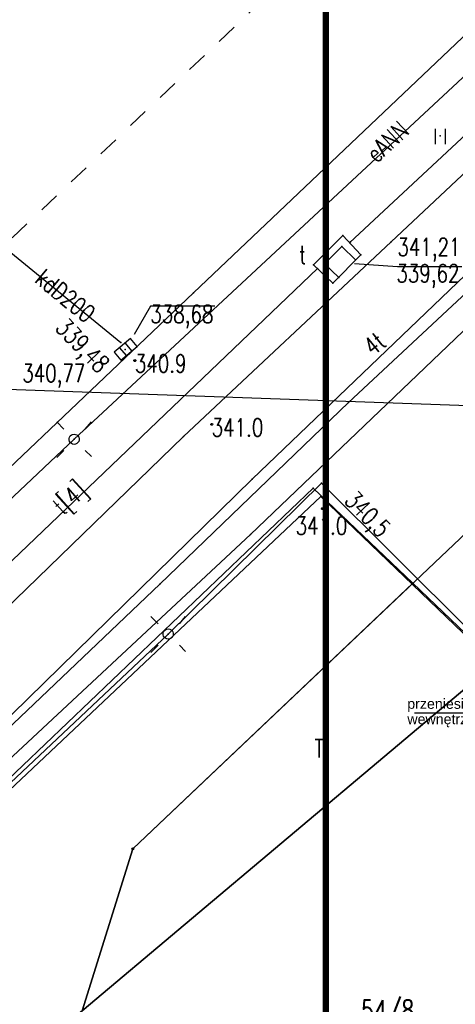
# Model space of a CAD drawing. Extents: x 5552506 to 5553307, y 5642054 to 5642708.
# Tile 15 of 72: x 5552767 to 5552789, y 5642442 to 5642490. Entities that reach past the tile are written whole.
import ezdxf
from ezdxf.enums import TextEntityAlignment as Align

# ---------------------------------------------------------------- set-up
doc = ezdxf.new("R2010")
doc.units = 0
doc.header["$MEASUREMENT"] = 0
doc.linetypes.add('1', pattern=[2, 1, -1])
doc.layers.add('A_TXT_TABELKI', color=145, linetype='Continuous', lineweight=5)
for name, color, linetype in [('EGB_DzialkaEwidencyjna', 7, 'Continuous'), ('EGB_KonturUzytkuGruntowego', 7, 'Continuous'), ('EGB_PunktGraniczny', 7, 'Continuous'), ('GES_PrzewodElektroenergetyczny', 7, 'Continuous'), ('GES_PrzewodKanalizacyjny', 7, 'Continuous'), ('GES_PrzewodTelekomunikacyjny', 7, 'Continuous'), ('GES_Rzedna', 7, 'Continuous'), ('OT_Ogrodzenia', 7, 'Continuous'), ('OT_Rzedna', 7, 'Continuous'), ('OT_Skarpa', 7, 'Continuous'), ('zakres', 7, 'Continuous')]:
    doc.layers.add(name, color=color, linetype=linetype)
doc.layers.add('pomoce IS', color=7, linetype='Continuous', plot=False)
doc.layers.add('wodociagi', color=7, linetype='Continuous', true_color=0x085c77)
doc.styles.get("Standard").update_dxf_attribs({"font": 'arial.ttf'})
doc.styles.add('STYL_ARIAL', font='simplex', dxfattribs={"width": 0.75, "oblique": 0.1})

# ---------------------------------------------------------------- blocks, each defined once
blk = doc.blocks.new('SUSM01')
at = {"color": 7}
for points in [[(-1, 1, 0), (-1.7, 1.7, 0)], [(1.1, 1, 0), (1.7, 1.7, 0)], [(-1, -1.1, 0), (-1.7, -1.8, 0)], [(1.1, -1.1, 0), (1.7, -1.7, 0)]]:
    blk.add_polyline3d(points, dxfattribs=at)
blk = doc.blocks.new('SLS')
at = {"color": 7}
blk.add_polyline3d([(0, 0.5, 0), (0.1409, 0.4797, 0), (0.2703, 0.4206, 0), (0.3779, 0.3274, 0), (0.4548, 0.2077, 0), (0.4949, 0.0712, 0), (0.4949, -0.0712, 0), (0.4548, -0.2077, 0), (0.3779, -0.3274, 0), (0.2703, -0.4206, 0), (0.1409, -0.4797, 0), (0, -0.5, 0), (-0.1409, -0.4797, 0), (-0.2703, -0.4206, 0), (-0.3779, -0.3274, 0), (-0.4548, -0.2077, 0), (-0.4949, -0.0712, 0), (-0.4949, 0.0712, 0), (-0.4548, 0.2077, 0), (-0.3779, 0.3274, 0), (-0.2703, 0.4206, 0), (-0.1409, 0.4797, 0), (0, 0.5, 0)], dxfattribs=at)
blk = doc.blocks.new('KRA')
at = {"color": 7}
for points in [[(-1, 0.5, 0), (-1, -0.5, 0), (1.1, -0.5, 0), (1.1, 0.5, 0), (-1, 0.5, 0)], [(-0.3, 0.5, 0), (-0.3, -0.5, 0)], [(0.4, 0.5, 0), (0.4, -0.5, 0)]]:
    blk.add_polyline3d(points, dxfattribs=at)
blk = doc.blocks.new('RTPW01')
at = {"color": 7}
blk.add_polyline3d([(0, 0.1, 0), (0.0643, 0.0766, 0), (0.0985, 0.0174, 0), (0.0866, -0.05, 0), (0.0342, -0.094, 0), (-0.0342, -0.094, 0), (-0.0866, -0.05, 0), (-0.0985, 0.0174, 0), (-0.0643, 0.0766, 0), (0, 0.1, 0)], dxfattribs=at)
blk = doc.blocks.new('TRA1')
at = {"color": 7}
for points in [[(-0.5, 0.7, 0), (-0.5, -0.8, 0)], [(0.5, 0.7, 0), (0.5, -0.8, 0)]]:
    blk.add_polyline3d(points, dxfattribs=at)

msp = doc.modelspace()

# ---------------------------------------------------------------- linework, layer by layer
at = {"color": 7}
for p in [(5552787.8, 5642484.5), (5552783.03, 5642479.63), (5552783.36, 5642479.28), (5552783.397, 5642479.32), (5552785.4, 5642479.32), (5552782.97, 5642479.08), (5552783.65, 5642478.43), (5552783.91, 5642478.68), (5552781.58, 5642478.19), (5552781.78, 5642478.01), (5552782.13, 5642478.23), (5552782.82, 5642477.56), (5552782.53, 5642477.28), (5552775.69, 5642476.82), (5552772.82, 5642473.5, 340.9), (5552783.3, 5642471.44), (5552776.59, 5642470.37, 341), (5552769.84, 5642469.64), (5552769.84, 5642469.64), (5552775.2, 5642469.78), (5552778.58, 5642467.69), (5552781.97, 5642467.49), (5552781.95, 5642466.84), (5552782.02, 5642466.24, 341), (5552778.49, 5642464.98), (5552774.04, 5642462.54), (5552774.46, 5642460.1), (5552774.46, 5642460.1)]:
    msp.add_point(p, dxfattribs=at)
at = {"color": 34}
msp.add_point((5552772.35, 5642474.03), dxfattribs=at)
at = {"layer": 'A_TXT_TABELKI', "color": 0, "const_width": 0.30708}
msp.add_lwpolyline([(5552782.18344, 5642405.58737), (5553018.27403, 5642405.58737), (5553018.23946, 5642548.75817), (5552782.18344, 5642548.75817)], close=True, dxfattribs=at)
at = {"layer": 'EGB_DzialkaEwidencyjna', "color": 7}
for points in [[(5552958.94, 5642708.5, 0), (5552949.75, 5642699.25, 0), (5552876.93, 5642630.7, 0), (5552839.9, 5642595.84, 0), (5552831.63, 5642587.94, 0), (5552834.69, 5642584.7, 0), (5552825.7, 5642576.22, 0), (5552772.01, 5642525.59, 0), (5552764.24, 5642518.12, 0), (5552759.51, 5642513.99, 0), (5552727.01, 5642483.26, 0), (5552694.29, 5642452.93, 0), (5552689.56, 5642449.15, 0), (5552664.64, 5642359.07, 0), (5552675.43, 5642367.51, 0), (5552770.24, 5642441.64, 0), (5552772.72, 5642449.58, 0), (5552922.27, 5642591.19, 0), (5552932.82, 5642601.16, 0), (5552935.76, 5642615.88, 0), (5552950.18, 5642667.8, 0), (5552957.64, 5642697.83, 0), (5552958.94, 5642708.5, 0)], [(5552922.27, 5642591.19, 0), (5552772.72, 5642449.58, 0), (5552770.24, 5642441.64, 0), (5552790.45, 5642458.63, 0), (5552811.5, 5642476.33, 0), (5552860.87, 5642522.11, 0), (5552863.43, 5642524.49, 0), (5552919.43, 5642578.87, 0), (5552922.27, 5642591.19, 0)], [(5552675.43, 5642367.51, 0), (5552713.01, 5642333.55, 0), (5552758.82, 5642386.13, 0), (5552790.75, 5642415.43, 0), (5552814.16, 5642435.96, 0), (5552811.55, 5642438.45, 0), (5552801.43, 5642448.13, 0), (5552790.45, 5642458.63, 0), (5552770.24, 5642441.64, 0), (5552675.43, 5642367.51, 0)]]:
    msp.add_polyline3d(points, dxfattribs=at)
msp.add_point((5552772.72, 5642449.58), dxfattribs=at)
msp.add_point((5552772.72, 5642449.58), dxfattribs=at)
at = {"layer": 'EGB_KonturUzytkuGruntowego', "color": 3}
for points in [[(5552753.06, 5642440.07, 0), (5552715.6794, 5642398.9802, 0), (5552770.24, 5642441.64, 0), (5552772.72, 5642449.58, 0), (5552786.4596, 5642462.5901, 0), (5552781.56, 5642467.25, 0), (5552753.06, 5642440.07, 0)], [(5552772.72, 5642449.58, 0), (5552770.24, 5642441.64, 0), (5552790.45, 5642458.63, 0), (5552790.5309, 5642458.698, 0), (5552786.4596, 5642462.5901, 0), (5552772.72, 5642449.58, 0)], [(5552790.75, 5642415.43, 0), (5552814.16, 5642435.96, 0), (5552811.55, 5642438.45, 0), (5552801.43, 5642448.13, 0), (5552790.45, 5642458.63, 0), (5552770.24, 5642441.64, 0), (5552715.6794, 5642398.9802, 0), (5552675.43, 5642367.51, 0), (5552713.01, 5642333.55, 0), (5552758.82, 5642386.13, 0), (5552790.75, 5642415.43, 0)]]:
    msp.add_polyline3d(points, dxfattribs=at)
at = {"layer": 'EGB_KonturUzytkuGruntowego', "color": 7}
for p in [(5552781.56, 5642467.25), (5552786.4596, 5642462.5901), (5552786.4596, 5642462.5901)]:
    msp.add_point(p, dxfattribs=at)
at = {"layer": 'EGB_PunktGraniczny', "color": 7}
for points in [[(5552772.6849, 5642449.5444, 0), (5552772.67, 5642449.5796, 0), (5552772.6844, 5642449.6151, 0), (5552772.7196, 5642449.63, 0), (5552772.7551, 5642449.6156, 0), (5552772.77, 5642449.5804, 0), (5552772.7556, 5642449.5449, 0), (5552772.7204, 5642449.53, 0), (5552772.6849, 5642449.5444, 0)], [(5552772.6884, 5642449.5479, 0), (5552772.675, 5642449.5796, 0), (5552772.6879, 5642449.6116, 0), (5552772.7196, 5642449.625, 0), (5552772.7516, 5642449.6121, 0), (5552772.765, 5642449.5804, 0), (5552772.7521, 5642449.5484, 0), (5552772.7204, 5642449.535, 0), (5552772.6884, 5642449.5479, 0)], [(5552772.6919, 5642449.5515, 0), (5552772.68, 5642449.5797, 0), (5552772.6915, 5642449.6081, 0), (5552772.7197, 5642449.62, 0), (5552772.7481, 5642449.6085, 0), (5552772.76, 5642449.5803, 0), (5552772.7485, 5642449.5519, 0), (5552772.7203, 5642449.54, 0), (5552772.6919, 5642449.5515, 0)], [(5552772.6955, 5642449.5551, 0), (5552772.685, 5642449.5797, 0), (5552772.6951, 5642449.6045, 0), (5552772.7197, 5642449.615, 0), (5552772.7445, 5642449.6049, 0), (5552772.755, 5642449.5803, 0), (5552772.7449, 5642449.5555, 0), (5552772.7203, 5642449.545, 0), (5552772.6955, 5642449.5551, 0)], [(5552772.699, 5642449.5586, 0), (5552772.69, 5642449.5798, 0), (5552772.6986, 5642449.601, 0), (5552772.7198, 5642449.61, 0), (5552772.741, 5642449.6014, 0), (5552772.75, 5642449.5802, 0), (5552772.7414, 5642449.559, 0), (5552772.7202, 5642449.55, 0), (5552772.699, 5642449.5586, 0)], [(5552772.7025, 5642449.5622, 0), (5552772.695, 5642449.5798, 0), (5552772.7022, 5642449.5975, 0), (5552772.7198, 5642449.605, 0), (5552772.7375, 5642449.5978, 0), (5552772.745, 5642449.5802, 0), (5552772.7378, 5642449.5625, 0), (5552772.7202, 5642449.555, 0), (5552772.7025, 5642449.5622, 0)], [(5552772.706, 5642449.5657, 0), (5552772.7, 5642449.5798, 0), (5552772.7057, 5642449.594, 0), (5552772.7198, 5642449.6, 0), (5552772.734, 5642449.5943, 0), (5552772.74, 5642449.5802, 0), (5552772.7343, 5642449.566, 0), (5552772.7202, 5642449.56, 0), (5552772.706, 5642449.5657, 0)], [(5552772.7095, 5642449.5693, 0), (5552772.705, 5642449.5799, 0), (5552772.7093, 5642449.5905, 0), (5552772.7199, 5642449.595, 0), (5552772.7305, 5642449.5907, 0), (5552772.735, 5642449.5801, 0), (5552772.7307, 5642449.5695, 0), (5552772.7201, 5642449.565, 0), (5552772.7095, 5642449.5693, 0)], [(5552772.713, 5642449.5729, 0), (5552772.71, 5642449.5799, 0), (5552772.7129, 5642449.587, 0), (5552772.7199, 5642449.59, 0), (5552772.727, 5642449.5871, 0), (5552772.73, 5642449.5801, 0), (5552772.7271, 5642449.573, 0), (5552772.7201, 5642449.57, 0), (5552772.713, 5642449.5729, 0)], [(5552772.7165, 5642449.5764, 0), (5552772.715, 5642449.58, 0), (5552772.7164, 5642449.5835, 0), (5552772.72, 5642449.585, 0), (5552772.7235, 5642449.5836, 0), (5552772.725, 5642449.58, 0), (5552772.7236, 5642449.5765, 0), (5552772.72, 5642449.575, 0), (5552772.7165, 5642449.5764, 0)]]:
    msp.add_polyline3d(points, dxfattribs=at)
msp.add_point((5552772.72, 5642449.58), dxfattribs=at)
at = {"layer": 'GES_PrzewodElektroenergetyczny', "color": 1}
for points in [[(5552760.36, 5642460.71, 0), (5552769.84, 5642469.64, 0), (5552793.36, 5642491.51, 0), (5552838.53, 5642534.7, 0), (5552852.13, 5642547.5, 0)], [(5552796.57, 5642452.97, 0), (5552781.97, 5642467.49, 0), (5552774.46, 5642460.1, 0), (5552757.25, 5642443.91, 0)]]:
    msp.add_polyline3d(points, dxfattribs=at)
at = {"layer": 'GES_PrzewodKanalizacyjny', "color": 34}
msp.add_polyline3d([(5552765.4602, 5642479.8186, 0), (5552772.1348, 5642474.3778, 0)], dxfattribs=at)
at = {"layer": 'GES_PrzewodKanalizacyjny', "color": 7}
msp.add_point((5552772.1348, 5642474.3778), dxfattribs=at)
at = {"layer": 'GES_PrzewodTelekomunikacyjny', "color": 30}
for points in [[(5552761, 5642448.69, 0), (5552778.49, 5642464.98, 0), (5552792.63, 5642478.48, 0), (5552796.62, 5642481.96, 0), (5552808.24, 5642492.98, 0), (5552819.9, 5642503.64, 0), (5552827.01, 5642510.11, 0), (5552831.16, 5642513.63, 0), (5552851.52, 5642532.32, 0), (5552863.9, 5642544.86, 0)], [(5552840.853, 5642533.674, 0), (5552813.37, 5642507.21, 0), (5552783.36, 5642479.28, 0)], [(5552792.906, 5642481.38, 0), (5552778.58, 5642467.69, 0), (5552757.37, 5642446.96, 0)], [(5552781.58, 5642478.19, 0), (5552783.03, 5642479.63, 0), (5552783.91, 5642478.68, 0), (5552782.53, 5642477.28, 0), (5552781.58, 5642478.19, 0)], [(5552782.82, 5642477.56, 0), (5552782.13, 5642478.23, 0), (5552782.97, 5642479.08, 0), (5552783.65, 5642478.43, 0)], [(5552781.78, 5642478.01, 0), (5552757.83, 5642455.15, 0)]]:
    msp.add_polyline3d(points, dxfattribs=at)
at = {"layer": 'GES_Rzedna', "color": 7}
for points in [[(5552788.8644, 5642478.085, 0), (5552785.7, 5642478.085, 0), (5552783.59, 5642478.23, 0)], [(5552776.7444, 5642476.155, 0), (5552773.58, 5642476.155, 0), (5552772.79, 5642474.78, 0)]]:
    msp.add_polyline3d(points, dxfattribs=at)
at = {"layer": 'OT_Ogrodzenia', "color": 7}
msp.add_polyline3d([(5552791.78, 5642457.4, 341.6), (5552781.95, 5642466.84, 0), (5552761.45, 5642447.55, 0)], dxfattribs=at)
at = {"layer": 'OT_Skarpa', "color": 7}
for points in [[(5552760.59, 5642462.48, 0), (5552775.69, 5642476.82, 0), (5552808.19, 5642507.63, 0), (5552816.83, 5642515.77, 0), (5552830.16, 5642528.31, 0), (5552839.25, 5642536.86, 0), (5552856.6, 5642553.64, 0)], [(5552855.51, 5642545.68, 0), (5552849.31, 5642539.56, 0), (5552828.06, 5642519.53, 0), (5552808.07, 5642500.59, 0), (5552785.4, 5642479.32, 0), (5552775.2, 5642469.78, 0), (5552757.05, 5642452.21, 0)], [(5552761.02, 5642450.16, 0), (5552774.04, 5642462.54, 0), (5552783.3, 5642471.44, 0), (5552792.01, 5642479.55, 0), (5552797.36, 5642484.46, 0), (5552809.98, 5642496.53, 0), (5552818.76, 5642504.75, 0), (5552827.51, 5642513.3, 0), (5552834.1, 5642519.53, 0), (5552840.64, 5642525.76, 0), (5552855.66, 5642539.85, 0), (5552860.81, 5642544.76, 0)]]:
    msp.add_polyline3d(points, dxfattribs=at)
at = {"layer": 'pomoce IS', "color": 6, "linetype": 'ByBlock'}
msp.add_line((5552818.13, 5642470.25), (5552734.18261, 5642473.22259), dxfattribs=at)
at = {"layer": 'wodociagi', "color": 211, "linetype": 'ByBlock'}
msp.add_lwpolyline([(5552786.54389, 5642456.23993), (5552797.97469, 5642456.23993), (5552824.49146, 5642460.9829)], dxfattribs=at)
at = {"layer": 'zakres', "color": 7, "linetype": '1'}
msp.add_polyline3d([(5552766.8, 5642479.5, 0), (5552834.91, 5642544.08, 0), (5552842.71, 5642544.66, 0), (5552879.39, 5642544.78, 0), (5552882.9, 5642544.66, 0), (5552913.2, 5642515.4, 0), (5552921, 5642505.3, 0), (5552918.24, 5642487.83, 0), (5552917.09, 5642481.79, 0), (5552913.98, 5642475.45, 0), (5552910.44, 5642467.95, 0), (5552907.41, 5642459.65, 0), (5552901.61, 5642449.68, 0), (5552897.24, 5642419.04, 0), (5552897.83, 5642419.33, 0), (5552864.7, 5642419.1, 0), (5552847.9, 5642414.2, 0), (5552834.1, 5642406.8, 0), (5552823, 5642402.9, 0), (5552805.78, 5642404.04, 0), (5552761.71, 5642444.76, 0), (5552760.8, 5642465.6, 0), (5552766.8, 5642479.5, 0)], dxfattribs=at)

# ---------------------------------------------------------------- block references
at = {"color": 7, "xscale": 0.5, "yscale": 0.5}
for name, p in [('TRA1', (5552787.8, 5642484.5)), ('RTPW01', (5552772.82, 5642473.5)), ('SUSM01', (5552769.84, 5642469.64)), ('RTPW01', (5552776.59, 5642470.37)), ('SLS', (5552769.84, 5642469.64)), ('RTPW01', (5552782.02, 5642466.24)), ('SUSM01', (5552774.46, 5642460.1)), ('SLS', (5552774.46, 5642460.1))]:
    msp.add_blockref(name, p, dxfattribs=at)
at = {"color": 34, "xscale": 0.5, "yscale": 0.5, "rotation": 40}
msp.add_blockref('KRA', (5552772.35, 5642474.03), dxfattribs=at)

# ---------------------------------------------------------------- texts
at = {"color": 211, "linetype": 'ByBlock'}
for s, p in [('przeniesieni studni', (5552786.18209, 5642456.43446)), ('wewnętrznej na zewnątrz budynku', (5552786.18667, 5642455.68294))]:
    msp.add_text(s, height=0.4982172, dxfattribs=at).set_placement(p)
at = {"layer": 'EGB_DzialkaEwidencyjna', "color": 7, "style": 'STYL_ARIAL', "width": 0.75}
msp.add_text('54/8', height=1, dxfattribs=at).set_placement((5552783.9, 5642440.8556), align=Align.BOTTOM_LEFT)
at = {"layer": 'EGB_KonturUzytkuGruntowego', "color": 92, "style": 'STYL_ARIAL', "width": 0.75}
msp.add_text('Ti', height=0.875, dxfattribs=at).set_placement((5552781.6437, 5642453.7929), align=Align.BOTTOM_LEFT)
at = {"layer": 'GES_PrzewodElektroenergetyczny', "color": 1, "style": 'STYL_ARIAL', "width": 0.75}
msp.add_text('eANN', height=0.875, rotation=42.6, dxfattribs=at).set_placement((5552784.8563, 5642482.9433), align=Align.BOTTOM_LEFT)
at = {"layer": 'GES_PrzewodKanalizacyjny', "color": 36, "style": 'STYL_ARIAL', "width": 0.75}
msp.add_text('kdD200', height=0.875, rotation=320.8, dxfattribs=at).set_placement((5552767.6919, 5642477.1702), align=Align.BOTTOM_LEFT)
at = {"layer": 'GES_PrzewodTelekomunikacyjny', "color": 30, "style": 'STYL_ARIAL', "width": 0.75}
msp.add_text('t', height=0.875, dxfattribs=at).set_placement((5552780.88, 5642477.9786), align=Align.BOTTOM_LEFT)
for s, rotation, p in [('4t', 39.1, (5552784.667, 5642473.4893)), ('t[4]', 41.9, (5552769.4686, 5642465.6863))]:
    msp.add_text(s, height=0.875, rotation=rotation, dxfattribs=at).set_placement(p, align=Align.BOTTOM_LEFT)
at = {"layer": 'GES_Rzedna', "color": 7, "style": 'STYL_ARIAL', "width": 0.75}
for s, p in [('341,21', (5552785.7, 5642478.3586)), ('339,62', (5552785.65, 5642477.0686)), ('338,68', (5552773.58, 5642475.0786)), ('340,77', (5552767.3, 5642472.1786))]:
    msp.add_text(s, height=0.875, dxfattribs=at).set_placement(p, align=Align.BOTTOM_LEFT)
msp.add_text('339,48', height=0.875, rotation=314.2, dxfattribs=at).set_placement((5552768.6796, 5642474.8564), align=Align.BOTTOM_LEFT)
at = {"layer": 'GES_Rzedna', "color": 1, "style": 'STYL_ARIAL', "width": 0.75}
msp.add_text('340,5', height=0.875, rotation=314.3, dxfattribs=at).set_placement((5552782.8607, 5642466.3954), align=Align.BOTTOM_LEFT)
at = {"layer": 'OT_Rzedna', "color": 7, "style": 'STYL_ARIAL', "width": 0.75}
for s, p in [('340.9', (5552772.82, 5642472.6486)), ('341.0', (5552776.59, 5642469.5186)), ('341.0', (5552780.71, 5642464.7086))]:
    msp.add_text(s, height=0.875, dxfattribs=at).set_placement(p, align=Align.BOTTOM_LEFT)

doc.saveas('drawing.dxf')
